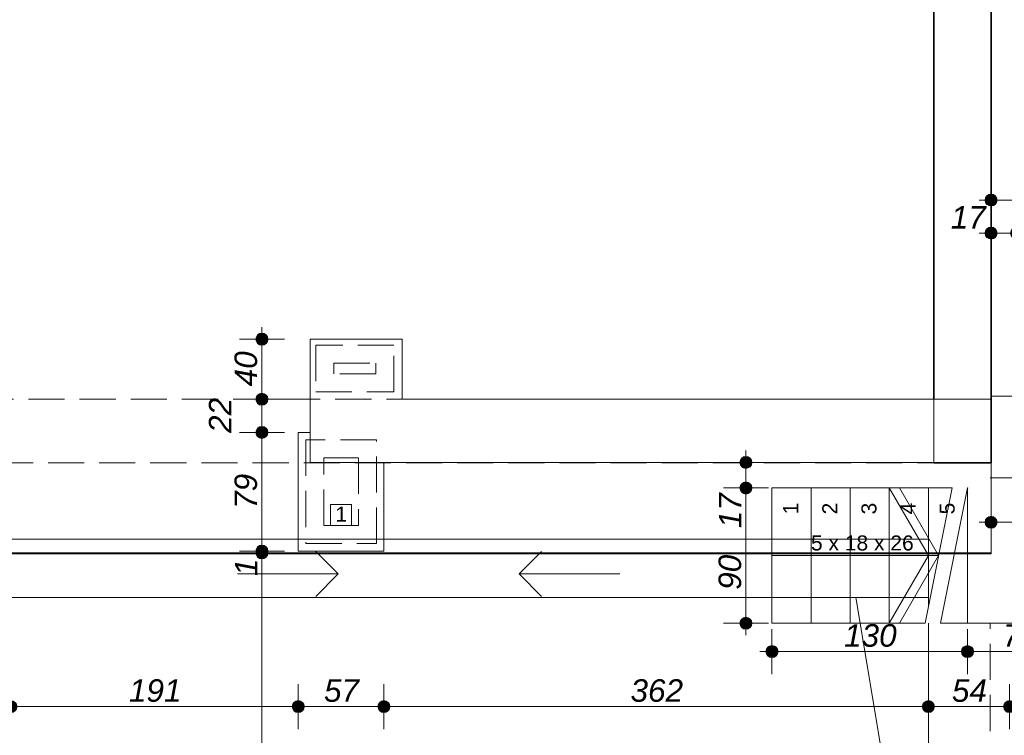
# Model space of a CAD drawing. Header units: millimetres. Extents: x -13944 to 76372, y -78836 to -36151.
# Tile 13 of 29: x 21836 to 28383, y -64398 to -59638. Entities that reach past the tile are written whole.
import ezdxf

# ---------------------------------------------------------------- set-up
doc = ezdxf.new("R2010")
doc.units = ezdxf.units.MM
doc.header["$MEASUREMENT"] = 0
doc.linetypes.add('Krawędzie ukryte', pattern=[340, 240, -100])
doc.linetypes.add('Wipeout_Contour', pattern=[1000, 0, -1000])
for name, color, linetype, lineweight in [('2D - Ogólne_Nr_pióra__1', 7, 'Continuous', 0), ('_podkład_Nr_pióra__1', 7, 'Continuous', 0), ('Instalacje - Went_Klim_Nr_pióra__42', 150, 'Continuous', 13), ('Konstrukcja - Dachy_Nr_pióra__2', 7, 'Continuous', 15), ('Konstrukcja - Schody_Nr_pióra__2', 7, 'Continuous', 15), ('Konstrukcja - Stropy_Nr_pióra__1', 7, 'Continuous', 0), ('Konstrukcja - Ściany zew_Nr_pióra__1', 7, 'Continuous', 0), ('Konstrukcja - Ściany zew_Nr_pióra__6', 7, 'Continuous', 35), ('Wymiarowanie - Ogólne_Nr_pióra__82', 114, 'Continuous', 13)]:
    doc.layers.add(name, color=color, linetype=linetype, lineweight=lineweight)
doc.layers.add('Konstrukcja - Ściany zew', color=7, linetype='Continuous')
doc.layers.add('Wymiarowanie - Ogólne', color=7, linetype='Continuous')
doc.styles.add('GENERATED_STYLE_1', font='txt')
doc.styles.add('GENERATED_STYLE_2', font='txt')
doc.dimstyles.new('GENERATED_STYLE__1', dxfattribs={"dimtxt": 150, "dimasz": 152, "dimexe": 0.18, "dimexo": 0, "dimgap": 0.09, "dimtad": 1, "dimlfac": 0.1, "dimzin": 0, "dimdsep": 46, "dimtxsty": 'GENERATED_STYLE_2', "dimblk": 'ARROWHEAD_11', "dimblk1": 'ARROWHEAD_11', "dimblk2": 'ARROWHEAD_11', "dimcen": 0.09, "dimclrd": 114, "dimclre": 114, "dimclrt": 114, "dimazin": 0, "dimtfac": 1, "dimtdec": 4, "dimtmove": 0, "dimatfit": 3, "dimfxl": 1, "dimtolj": 1, "dimtzin": 0, "dimarcsym": 0})
doc.dimstyles.new('GENERATED_STYLE__2', dxfattribs={"dimtxt": 150, "dimasz": 152, "dimexe": 0.18, "dimexo": 0, "dimgap": 0.09, "dimtad": 1, "dimtih": 1, "dimtoh": 1, "dimlfac": 0.1, "dimzin": 0, "dimdsep": 46, "dimtxsty": 'GENERATED_STYLE_2', "dimblk": 'ARROWHEAD_11', "dimblk1": 'ARROWHEAD_11', "dimblk2": 'ARROWHEAD_11', "dimcen": 0.09, "dimclrd": 114, "dimclre": 114, "dimclrt": 114, "dimazin": 0, "dimtfac": 1, "dimtdec": 4, "dimtmove": 0, "dimatfit": 3, "dimfxl": 1, "dimtolj": 1, "dimtzin": 0, "dimarcsym": 0})

# ---------------------------------------------------------------- blocks, each defined once
blk = doc.blocks.new('*D98')
at = {"layer": 'Wymiarowanie - Ogólne_Nr_pióra__82', "linetype": 'Continuous'}
for points in [[(23486.5, -63173), (23483.5, -63157.7), (23474.8, -63144.7), (23461.8, -63136), (23446.5, -63133), (23431.2, -63136), (23418.2, -63144.7), (23409.5, -63157.7), (23406.5, -63173), (23409.5, -63188.3), (23418.2, -63201.3), (23431.2, -63209.9), (23446.5, -63213), (23461.8, -63209.9), (23474.8, -63201.3), (23483.5, -63188.3)], [(23486.5, -63185.2), (23483.5, -63169.8), (23474.8, -63156.9), (23461.8, -63148.2), (23446.5, -63145.2), (23431.2, -63148.2), (23418.2, -63156.9), (23409.5, -63169.8), (23406.5, -63185.2), (23409.5, -63200.5), (23418.2, -63213.4), (23431.2, -63222.1), (23446.5, -63225.2), (23461.8, -63222.1), (23474.8, -63213.4), (23483.5, -63200.5)], [(23486.5, -66350), (23483.5, -66334.7), (23474.8, -66321.7), (23461.8, -66313.1), (23446.5, -66310), (23431.2, -66313.1), (23418.2, -66321.7), (23409.5, -66334.7), (23406.5, -66350), (23409.5, -66365.3), (23418.2, -66378.3), (23431.2, -66387), (23446.5, -66390), (23461.8, -66387), (23474.8, -66378.3), (23483.5, -66365.3)]]:
    blk.add_hatch(color=256, dxfattribs=at).paths.add_polyline_path(points)
for p, q in [((23406.5, -63185.2), (23296.5, -63185.2)), ((23446.5, -66310), (23446.5, -63225.2)), ((23596.5, -63185.2), (23486.5, -63185.2)), ((23406.5, -66350), (23296.5, -66350)), ((23596.5, -66350), (23486.5, -66350))]:
    blk.add_line(p, q, dxfattribs=at)
for centre in [(23446.5, -63185.2), (23446.5, -66350)]:
    blk.add_circle(centre, 40, dxfattribs=at)
at = {"layer": 'Wymiarowanie - Ogólne_Nr_pióra__82', "char_height": 150, "attachment_point": 7, "rotation": 90, "style": 'GENERATED_STYLE_2'}
for s, insert in [('\\A1;{\\fArial|b0|i1|c238|p38;1}', (23416.5, -63339)), ('\\A1;{\\fArial|b0|i1|c238|p38;316,5}', (23416.5, -65081))]:
    blk.add_mtext(s, dxfattribs=dict(at, insert=insert))
blk = doc.blocks.new('ARROWHEAD_11')
at = {"color": 0, "linetype": 'Continuous', "lineweight": 0}
blk.add_line((0, 0), (-1, 0), dxfattribs=at)
at = {"color": 0, "linetype": 'Continuous', "lineweight": 0, "const_width": 0.25, "flags": 128}
blk.add_lwpolyline([(-0.125, 0, 1), (0.125, 0, 1)], format="xyb", close=True, dxfattribs=at)
blk = doc.blocks.new('*D99')
at = {"layer": 'Wymiarowanie - Ogólne_Nr_pióra__82', "linetype": 'Continuous'}
for points in [[(23486.5, -63173), (23483.5, -63157.7), (23474.8, -63144.7), (23461.8, -63136), (23446.5, -63133), (23431.2, -63136), (23418.2, -63144.7), (23409.5, -63157.7), (23406.5, -63173), (23409.5, -63188.3), (23418.2, -63201.3), (23431.2, -63209.9), (23446.5, -63213), (23461.8, -63209.9), (23474.8, -63201.3), (23483.5, -63188.3)], [(23486.5, -63185.2), (23483.5, -63169.8), (23474.8, -63156.9), (23461.8, -63148.2), (23446.5, -63145.2), (23431.2, -63148.2), (23418.2, -63156.9), (23409.5, -63169.8), (23406.5, -63185.2), (23409.5, -63200.5), (23418.2, -63213.4), (23431.2, -63222.1), (23446.5, -63225.2), (23461.8, -63222.1), (23474.8, -63213.4), (23483.5, -63200.5)]]:
    blk.add_hatch(color=256, dxfattribs=at).paths.add_polyline_path(points)
for p, q in [((23406.5, -63173), (23296.5, -63173)), ((23596.5, -63173), (23486.5, -63173)), ((23406.5, -63185.2), (23296.5, -63185.2)), ((23446.5, -63185.2), (23446.5, -63185.1)), ((23596.5, -63185.2), (23486.5, -63185.2))]:
    blk.add_line(p, q, dxfattribs=at)
for centre in [(23446.5, -63173), (23446.5, -63185.2)]:
    blk.add_circle(centre, 40, dxfattribs=at)
blk = doc.blocks.new('*D100')
at = {"layer": 'Wymiarowanie - Ogólne_Nr_pióra__82', "linetype": 'Continuous'}
for points in [[(23486.5, -62382.9), (23483.5, -62367.6), (23474.8, -62354.7), (23461.8, -62346), (23446.5, -62342.9), (23431.2, -62346), (23418.2, -62354.7), (23409.5, -62367.6), (23406.5, -62382.9), (23409.5, -62398.2), (23418.2, -62411.2), (23431.2, -62419.9), (23446.5, -62422.9), (23461.8, -62419.9), (23474.8, -62411.2), (23483.5, -62398.2)], [(23486.5, -63173), (23483.5, -63157.7), (23474.8, -63144.7), (23461.8, -63136), (23446.5, -63133), (23431.2, -63136), (23418.2, -63144.7), (23409.5, -63157.7), (23406.5, -63173), (23409.5, -63188.3), (23418.2, -63201.3), (23431.2, -63209.9), (23446.5, -63213), (23461.8, -63209.9), (23474.8, -63201.3), (23483.5, -63188.3)], [(23486.5, -63185.2), (23483.5, -63169.8), (23474.8, -63156.9), (23461.8, -63148.2), (23446.5, -63145.2), (23431.2, -63148.2), (23418.2, -63156.9), (23409.5, -63169.8), (23406.5, -63185.2), (23409.5, -63200.5), (23418.2, -63213.4), (23431.2, -63222.1), (23446.5, -63225.2), (23461.8, -63222.1), (23474.8, -63213.4), (23483.5, -63200.5)]]:
    blk.add_hatch(color=256, dxfattribs=at).paths.add_polyline_path(points)
for p, q in [((23406.5, -62382.9), (23296.5, -62382.9)), ((23596.5, -62382.9), (23486.5, -62382.9)), ((23446.5, -63133), (23446.5, -62422.9)), ((23406.5, -63173), (23296.5, -63173)), ((23596.5, -63173), (23486.5, -63173))]:
    blk.add_line(p, q, dxfattribs=at)
for centre in [(23446.5, -62382.9), (23446.5, -63173)]:
    blk.add_circle(centre, 40, dxfattribs=at)
at = {"layer": 'Wymiarowanie - Ogólne_Nr_pióra__82', "char_height": 150, "attachment_point": 7, "rotation": 90, "style": 'GENERATED_STYLE_2'}
for s, insert in [('\\A1;{\\fArial|b0|i1|c238|p38;22}', (23244, -62386.8)), ('\\A1;{\\fArial|b0|i1|c238|p38;79}', (23416.5, -62891.8))]:
    blk.add_mtext(s, dxfattribs=dict(at, insert=insert))
blk = doc.blocks.new('*D101')
at = {"layer": 'Wymiarowanie - Ogólne_Nr_pióra__82', "linetype": 'Continuous'}
for points in [[(23486.5, -62162.9), (23483.5, -62147.6), (23474.8, -62134.7), (23461.8, -62126), (23446.5, -62122.9), (23431.2, -62126), (23418.2, -62134.7), (23409.5, -62147.6), (23406.5, -62162.9), (23409.5, -62178.2), (23418.2, -62191.2), (23431.2, -62199.9), (23446.5, -62202.9), (23461.8, -62199.9), (23474.8, -62191.2), (23483.5, -62178.2)], [(23486.5, -62382.9), (23483.5, -62367.6), (23474.8, -62354.7), (23461.8, -62346), (23446.5, -62342.9), (23431.2, -62346), (23418.2, -62354.7), (23409.5, -62367.6), (23406.5, -62382.9), (23409.5, -62398.2), (23418.2, -62411.2), (23431.2, -62419.9), (23446.5, -62422.9), (23461.8, -62419.9), (23474.8, -62411.2), (23483.5, -62398.2)]]:
    blk.add_hatch(color=256, dxfattribs=at).paths.add_polyline_path(points)
for p, q in [((23406.5, -62162.9), (23296.5, -62162.9)), ((23596.5, -62162.9), (23486.5, -62162.9)), ((23446.5, -62342.9), (23446.5, -62202.9)), ((23406.5, -62382.9), (23296.5, -62382.9)), ((23596.5, -62382.9), (23486.5, -62382.9))]:
    blk.add_line(p, q, dxfattribs=at)
for centre in [(23446.5, -62162.9), (23446.5, -62382.9)]:
    blk.add_circle(centre, 40, dxfattribs=at)
blk = doc.blocks.new('*D102')
at = {"layer": 'Wymiarowanie - Ogólne_Nr_pióra__82', "linetype": 'Continuous'}
for points in [[(23486.5, -61763), (23483.5, -61747.7), (23474.8, -61734.7), (23461.8, -61726), (23446.5, -61723), (23431.2, -61726), (23418.2, -61734.7), (23409.5, -61747.7), (23406.5, -61763), (23409.5, -61778.3), (23418.2, -61791.3), (23431.2, -61799.9), (23446.5, -61803), (23461.8, -61799.9), (23474.8, -61791.3), (23483.5, -61778.3)], [(23486.5, -62162.9), (23483.5, -62147.6), (23474.8, -62134.7), (23461.8, -62126), (23446.5, -62122.9), (23431.2, -62126), (23418.2, -62134.7), (23409.5, -62147.6), (23406.5, -62162.9), (23409.5, -62178.2), (23418.2, -62191.2), (23431.2, -62199.9), (23446.5, -62202.9), (23461.8, -62199.9), (23474.8, -62191.2), (23483.5, -62178.2)]]:
    blk.add_hatch(color=256, dxfattribs=at).paths.add_polyline_path(points)
for p, q in [((23446.5, -61723), (23446.5, -61683)), ((23406.5, -61763), (23296.5, -61763)), ((23596.5, -61763), (23486.5, -61763)), ((23446.5, -62122.9), (23446.5, -61803)), ((23406.5, -62162.9), (23296.5, -62162.9)), ((23596.5, -62162.9), (23486.5, -62162.9))]:
    blk.add_line(p, q, dxfattribs=at)
for centre in [(23446.5, -61763), (23446.5, -62162.9)]:
    blk.add_circle(centre, 40, dxfattribs=at)
at = {"layer": 'Wymiarowanie - Ogólne_Nr_pióra__82', "insert": (23416.5, -62076.8), "char_height": 150, "attachment_point": 7, "rotation": 90, "style": 'GENERATED_STYLE_2'}
blk.add_mtext('\\A1;{\\fArial|b0|i1|c238|p38;40}', dxfattribs=at)
blk = doc.blocks.new('*D113')
at = {"layer": 'Wymiarowanie - Ogólne_Nr_pióra__82', "linetype": 'Continuous'}
for points in [[(21818, -64207.6), (21815, -64192.3), (21806.3, -64179.3), (21793.3, -64170.6), (21778, -64167.6), (21762.7, -64170.6), (21749.7, -64179.3), (21741.1, -64192.3), (21738, -64207.6), (21741.1, -64222.9), (21749.7, -64235.9), (21762.7, -64244.5), (21778, -64247.6), (21793.3, -64244.5), (21806.3, -64235.9), (21815, -64222.9)], [(23728, -64207.6), (23725, -64192.3), (23716.3, -64179.3), (23703.3, -64170.6), (23688, -64167.6), (23672.7, -64170.6), (23659.7, -64179.3), (23651.1, -64192.3), (23648, -64207.6), (23651.1, -64222.9), (23659.7, -64235.9), (23672.7, -64244.5), (23688, -64247.6), (23703.3, -64244.5), (23716.3, -64235.9), (23725, -64222.9)]]:
    blk.add_hatch(color=256, dxfattribs=at).paths.add_polyline_path(points)
for p, q in [((21778, -64167.6), (21778, -64057.6)), ((23688, -64167.6), (23688, -64057.6)), ((21818, -64207.6), (23648, -64207.6)), ((21778, -64357.6), (21778, -64247.6)), ((23688, -64357.6), (23688, -64247.6))]:
    blk.add_line(p, q, dxfattribs=at)
for centre in [(21778, -64207.6), (23688, -64207.6)]:
    blk.add_circle(centre, 40, dxfattribs=at)
at = {"layer": 'Wymiarowanie - Ogólne_Nr_pióra__82', "insert": (22562.3, -64177.6), "char_height": 150, "attachment_point": 7, "style": 'GENERATED_STYLE_2'}
blk.add_mtext('\\A1;{\\fArial|b0|i1|c238|p38;191}', dxfattribs=at)
blk = doc.blocks.new('*D114')
at = {"layer": 'Wymiarowanie - Ogólne_Nr_pióra__82', "linetype": 'Continuous'}
for points in [[(23728, -64207.6), (23725, -64192.3), (23716.3, -64179.3), (23703.3, -64170.6), (23688, -64167.6), (23672.7, -64170.6), (23659.7, -64179.3), (23651.1, -64192.3), (23648, -64207.6), (23651.1, -64222.9), (23659.7, -64235.9), (23672.7, -64244.5), (23688, -64247.6), (23703.3, -64244.5), (23716.3, -64235.9), (23725, -64222.9)], [(24298, -64207.6), (24295, -64192.3), (24286.3, -64179.3), (24273.3, -64170.6), (24258, -64167.6), (24242.7, -64170.6), (24229.7, -64179.3), (24221.1, -64192.3), (24218, -64207.6), (24221.1, -64222.9), (24229.7, -64235.9), (24242.7, -64244.5), (24258, -64247.6), (24273.3, -64244.5), (24286.3, -64235.9), (24295, -64222.9)]]:
    blk.add_hatch(color=256, dxfattribs=at).paths.add_polyline_path(points)
for p, q in [((23688, -64167.6), (23688, -64057.6)), ((24258, -64167.6), (24258, -64057.6)), ((23728, -64207.6), (24218, -64207.6)), ((23688, -64357.6), (23688, -64247.6)), ((24258, -64357.6), (24258, -64247.6))]:
    blk.add_line(p, q, dxfattribs=at)
for centre in [(23688, -64207.6), (24258, -64207.6)]:
    blk.add_circle(centre, 40, dxfattribs=at)
at = {"layer": 'Wymiarowanie - Ogólne_Nr_pióra__82', "insert": (23859.2, -64177.6), "char_height": 150, "attachment_point": 7, "style": 'GENERATED_STYLE_2'}
blk.add_mtext('\\A1;{\\fArial|b0|i1|c238|p38;57}', dxfattribs=at)
blk = doc.blocks.new('*D115')
at = {"layer": 'Wymiarowanie - Ogólne_Nr_pióra__82', "linetype": 'Continuous'}
for points in [[(24298, -64207.6), (24295, -64192.3), (24286.3, -64179.3), (24273.3, -64170.6), (24258, -64167.6), (24242.7, -64170.6), (24229.7, -64179.3), (24221.1, -64192.3), (24218, -64207.6), (24221.1, -64222.9), (24229.7, -64235.9), (24242.7, -64244.5), (24258, -64247.6), (24273.3, -64244.5), (24286.3, -64235.9), (24295, -64222.9)], [(27918, -64207.6), (27915, -64192.3), (27906.3, -64179.3), (27893.3, -64170.6), (27878, -64167.6), (27862.7, -64170.6), (27849.8, -64179.3), (27841.1, -64192.3), (27838, -64207.6), (27841.1, -64222.9), (27849.8, -64235.9), (27862.7, -64244.5), (27878, -64247.6), (27893.3, -64244.5), (27906.3, -64235.9), (27915, -64222.9)]]:
    blk.add_hatch(color=256, dxfattribs=at).paths.add_polyline_path(points)
for p, q in [((24258, -64167.6), (24258, -64057.6)), ((27878, -64167.6), (27878, -64057.6)), ((24298, -64207.6), (27838, -64207.6)), ((24258, -64357.6), (24258, -64247.6)), ((27878, -64357.6), (27878, -64247.6))]:
    blk.add_line(p, q, dxfattribs=at)
for centre in [(24258, -64207.6), (27878, -64207.6)]:
    blk.add_circle(centre, 40, dxfattribs=at)
at = {"layer": 'Wymiarowanie - Ogólne_Nr_pióra__82', "insert": (25897.3, -64177.6), "char_height": 150, "attachment_point": 7, "style": 'GENERATED_STYLE_2'}
blk.add_mtext('\\A1;{\\fArial|b0|i1|c238|p38;362}', dxfattribs=at)
blk = doc.blocks.new('*D116')
at = {"layer": 'Wymiarowanie - Ogólne_Nr_pióra__82', "linetype": 'Continuous'}
for points in [[(27918, -64207.6), (27915, -64192.3), (27906.3, -64179.3), (27893.3, -64170.6), (27878, -64167.6), (27862.7, -64170.6), (27849.8, -64179.3), (27841.1, -64192.3), (27838, -64207.6), (27841.1, -64222.9), (27849.8, -64235.9), (27862.7, -64244.5), (27878, -64247.6), (27893.3, -64244.5), (27906.3, -64235.9), (27915, -64222.9)], [(28458, -64207.6), (28455, -64192.3), (28446.3, -64179.3), (28433.3, -64170.6), (28418, -64167.6), (28402.7, -64170.6), (28389.7, -64179.3), (28381.1, -64192.3), (28378, -64207.6), (28381.1, -64222.9), (28389.7, -64235.9), (28402.7, -64244.5), (28418, -64247.6), (28433.3, -64244.5), (28446.3, -64235.9), (28455, -64222.9)]]:
    blk.add_hatch(color=256, dxfattribs=at).paths.add_polyline_path(points)
for p, q in [((27878, -64167.6), (27878, -64057.6)), ((28418, -64167.6), (28418, -64057.6)), ((27918, -64207.6), (28378, -64207.6)), ((28458, -64207.6), (28498, -64207.6)), ((27878, -64357.6), (27878, -64247.6)), ((28418, -64357.6), (28418, -64247.6))]:
    blk.add_line(p, q, dxfattribs=at)
for centre in [(27878, -64207.6), (28418, -64207.6)]:
    blk.add_circle(centre, 40, dxfattribs=at)
at = {"layer": 'Wymiarowanie - Ogólne_Nr_pióra__82', "insert": (28034.2, -64177.6), "char_height": 150, "attachment_point": 7, "style": 'GENERATED_STYLE_2'}
blk.add_mtext('\\A1;{\\fArial|b0|i1|c238|p38;54}', dxfattribs=at)
blk = doc.blocks.new('*D168')
at = {"layer": 'Wymiarowanie - Ogólne_Nr_pióra__82', "linetype": 'Continuous'}
for points in [[(28334.6, -60837.9), (28331.6, -60822.6), (28322.9, -60809.6), (28309.9, -60800.9), (28294.6, -60797.9), (28279.3, -60800.9), (28266.3, -60809.6), (28257.6, -60822.6), (28254.6, -60837.9), (28257.6, -60853.2), (28266.3, -60866.2), (28279.3, -60874.8), (28294.6, -60877.9), (28309.9, -60874.8), (28322.9, -60866.2), (28331.6, -60853.2)], [(34404.7, -60837.9), (34401.7, -60822.6), (34393, -60809.6), (34380, -60800.9), (34364.7, -60797.9), (34349.4, -60800.9), (34336.4, -60809.6), (34327.7, -60822.6), (34324.7, -60837.9), (34327.7, -60853.2), (34336.4, -60866.2), (34349.4, -60874.8), (34364.7, -60877.9), (34380, -60874.8), (34393, -60866.2), (34401.7, -60853.2)]]:
    blk.add_hatch(color=256, dxfattribs=at).paths.add_polyline_path(points)
for p, q in [((28294.6, -60797.9), (28294.6, -60687.9)), ((34364.7, -60797.9), (34364.7, -60687.9)), ((28214.6, -60837.9), (28254.6, -60837.9)), ((28294.6, -60987.9), (28294.6, -60877.9)), ((28334.6, -60837.9), (34324.7, -60837.9)), ((34364.7, -60987.9), (34364.7, -60877.9))]:
    blk.add_line(p, q, dxfattribs=at)
for centre in [(28294.6, -60837.9), (34364.7, -60837.9)]:
    blk.add_circle(centre, 40, dxfattribs=at)
at = {"layer": 'Wymiarowanie - Ogólne_Nr_pióra__82', "insert": (31158.9, -60807.9), "char_height": 150, "attachment_point": 7, "style": 'GENERATED_STYLE_2'}
blk.add_mtext('\\A1;{\\fArial|b0|i1|c238|p38;607}', dxfattribs=at)
blk = doc.blocks.new('*D268')
at = {"layer": 'Wymiarowanie - Ogólne_Nr_pióra__82', "linetype": 'Continuous'}
for points in [[(28334.6, -62981), (28331.5, -62965.7), (28322.9, -62952.8), (28309.9, -62944.1), (28294.6, -62941), (28279.3, -62944.1), (28266.3, -62952.8), (28257.6, -62965.7), (28254.6, -62981), (28257.6, -62996.3), (28266.3, -63009.3), (28279.3, -63018), (28294.6, -63021), (28309.9, -63018), (28322.9, -63009.3), (28331.5, -62996.3)], [(29674.6, -62981), (29671.5, -62965.7), (29662.9, -62952.8), (29649.9, -62944.1), (29634.6, -62941), (29619.3, -62944.1), (29606.3, -62952.8), (29597.6, -62965.7), (29594.6, -62981), (29597.6, -62996.4), (29606.3, -63009.3), (29619.3, -63018), (29634.6, -63021), (29649.9, -63018), (29662.9, -63009.3), (29671.5, -62996.4)]]:
    blk.add_hatch(color=256, dxfattribs=at).paths.add_polyline_path(points)
for p, q in [((28294.6, -62941), (28294.6, -62831)), ((29634.6, -62941), (29634.6, -62831)), ((28214.6, -62981), (28254.6, -62981)), ((28294.6, -63131), (28294.6, -63021)), ((28334.6, -62981), (29594.6, -62981)), ((29634.6, -63131), (29634.6, -63021))]:
    blk.add_line(p, q, dxfattribs=at)
for centre in [(28294.6, -62981), (29634.6, -62981)]:
    blk.add_circle(centre, 40, dxfattribs=at)
at = {"layer": 'Wymiarowanie - Ogólne_Nr_pióra__82', "insert": (28793.9, -62951), "char_height": 150, "attachment_point": 7, "rotation": 359.99951, "style": 'GENERATED_STYLE_2'}
blk.add_mtext('\\A1;{\\fArial|b0|i1|c238|p38;134}', dxfattribs=at)
blk = doc.blocks.new('*D280')
at = {"layer": 'Wymiarowanie - Ogólne_Nr_pióra__82', "linetype": 'Continuous'}
for points in [[(28334.6, -61057.6), (28331.6, -61042.3), (28322.9, -61029.3), (28309.9, -61020.6), (28294.6, -61017.6), (28279.3, -61020.6), (28266.3, -61029.3), (28257.6, -61042.3), (28254.6, -61057.6), (28257.6, -61072.9), (28266.3, -61085.8), (28279.3, -61094.5), (28294.6, -61097.6), (28309.9, -61094.5), (28322.9, -61085.8), (28331.6, -61072.9)], [(28504.6, -61057.6), (28501.5, -61042.3), (28492.9, -61029.3), (28479.9, -61020.6), (28464.6, -61017.6), (28449.3, -61020.6), (28436.3, -61029.3), (28427.6, -61042.3), (28424.6, -61057.6), (28427.6, -61072.9), (28436.3, -61085.8), (28449.3, -61094.5), (28464.6, -61097.6), (28479.9, -61094.5), (28492.9, -61085.8), (28501.5, -61072.9)]]:
    blk.add_hatch(color=256, dxfattribs=at).paths.add_polyline_path(points)
for p, q in [((28294.6, -61017.6), (28294.6, -60907.6)), ((28464.6, -61017.6), (28464.6, -60907.6)), ((28214.6, -61057.6), (28254.6, -61057.6)), ((28334.6, -61057.6), (28424.6, -61057.6)), ((28294.6, -61207.6), (28294.6, -61097.6)), ((28464.6, -61207.6), (28464.6, -61097.6))]:
    blk.add_line(p, q, dxfattribs=at)
for centre in [(28294.6, -61057.6), (28464.6, -61057.6)]:
    blk.add_circle(centre, 40, dxfattribs=at)
at = {"layer": 'Wymiarowanie - Ogólne_Nr_pióra__82', "insert": (28026.9, -61027.6), "char_height": 150, "attachment_point": 7, "style": 'GENERATED_STYLE_2'}
blk.add_mtext('\\A1;{\\fArial|b0|i1|c238|p38;17}', dxfattribs=at)
blk = doc.blocks.new('*D284')
at = {"layer": 'Wymiarowanie - Ogólne_Nr_pióra__82', "linetype": 'Continuous'}
for points in [[(26704.8, -62753), (26701.7, -62737.7), (26693.1, -62724.7), (26680.1, -62716), (26664.8, -62713), (26649.5, -62716), (26636.5, -62724.7), (26627.8, -62737.7), (26624.8, -62753), (26627.8, -62768.3), (26636.5, -62781.3), (26649.5, -62789.9), (26664.8, -62793), (26680.1, -62789.9), (26693.1, -62781.3), (26701.7, -62768.3)], [(26704.8, -63653), (26701.7, -63637.7), (26693.1, -63624.7), (26680.1, -63616), (26664.8, -63613), (26649.5, -63616), (26636.5, -63624.7), (26627.8, -63637.7), (26624.8, -63653), (26627.8, -63668.3), (26636.5, -63681.3), (26649.5, -63689.9), (26664.8, -63693), (26680.1, -63689.9), (26693.1, -63681.3), (26701.7, -63668.3)]]:
    blk.add_hatch(color=256, dxfattribs=at).paths.add_polyline_path(points)
for p, q in [((26624.8, -62753), (26514.8, -62753)), ((26814.8, -62753), (26704.8, -62753)), ((26664.8, -63613), (26664.8, -62793)), ((26624.8, -63653), (26514.8, -63653)), ((26664.8, -63733), (26664.8, -63693)), ((26814.8, -63653), (26704.8, -63653))]:
    blk.add_line(p, q, dxfattribs=at)
for centre in [(26664.8, -62753), (26664.8, -63653)]:
    blk.add_circle(centre, 40, dxfattribs=at)
at = {"layer": 'Wymiarowanie - Ogólne_Nr_pióra__82', "char_height": 150, "attachment_point": 7, "rotation": 90, "style": 'GENERATED_STYLE_2'}
for s, insert in [('\\A1;{\\fArial|b0|i1|c238|p38;17}', (26634.8, -63020.6)), ('\\A1;{\\fArial|b0|i1|c238|p38;90}', (26634.8, -63430.6))]:
    blk.add_mtext(s, dxfattribs=dict(at, insert=insert))
blk = doc.blocks.new('*D285')
at = {"layer": 'Wymiarowanie - Ogólne_Nr_pióra__82', "linetype": 'Continuous'}
for points in [[(26704.8, -62583), (26701.7, -62567.7), (26693.1, -62554.7), (26680.1, -62546), (26664.8, -62543), (26649.5, -62546), (26636.5, -62554.7), (26627.8, -62567.7), (26624.8, -62583), (26627.8, -62598.3), (26636.5, -62611.3), (26649.5, -62619.9), (26664.8, -62623), (26680.1, -62619.9), (26693.1, -62611.3), (26701.7, -62598.3)], [(26704.8, -62753), (26701.7, -62737.7), (26693.1, -62724.7), (26680.1, -62716), (26664.8, -62713), (26649.5, -62716), (26636.5, -62724.7), (26627.8, -62737.7), (26624.8, -62753), (26627.8, -62768.3), (26636.5, -62781.3), (26649.5, -62789.9), (26664.8, -62793), (26680.1, -62789.9), (26693.1, -62781.3), (26701.7, -62768.3)]]:
    blk.add_hatch(color=256, dxfattribs=at).paths.add_polyline_path(points)
for p, q in [((26664.8, -62543), (26664.8, -62503)), ((26624.8, -62583), (26514.8, -62583)), ((26814.8, -62583), (26704.8, -62583)), ((26664.8, -62713), (26664.8, -62623)), ((26624.8, -62753), (26514.8, -62753)), ((26814.8, -62753), (26704.8, -62753))]:
    blk.add_line(p, q, dxfattribs=at)
for centre in [(26664.8, -62583), (26664.8, -62753)]:
    blk.add_circle(centre, 40, dxfattribs=at)
blk = doc.blocks.new('*D286')
at = {"layer": 'Wymiarowanie - Ogólne_Nr_pióra__82', "linetype": 'Continuous'}
for points in [[(26878.1, -63841.1), (26875, -63825.8), (26866.3, -63812.8), (26853.4, -63804.2), (26838.1, -63801.1), (26822.7, -63804.2), (26809.8, -63812.8), (26801.1, -63825.8), (26798.1, -63841.1), (26801.1, -63856.4), (26809.8, -63869.4), (26822.7, -63878.1), (26838.1, -63881.1), (26853.4, -63878.1), (26866.3, -63869.4), (26875, -63856.4)], [(28178.1, -63841.1), (28175, -63825.8), (28166.3, -63812.8), (28153.4, -63804.2), (28138.1, -63801.1), (28122.7, -63804.2), (28109.8, -63812.8), (28101.1, -63825.8), (28098.1, -63841.1), (28101.1, -63856.4), (28109.8, -63869.4), (28122.7, -63878.1), (28138.1, -63881.1), (28153.4, -63878.1), (28166.3, -63869.4), (28175, -63856.4)]]:
    blk.add_hatch(color=256, dxfattribs=at).paths.add_polyline_path(points)
for p, q in [((26838.1, -63801.1), (26838.1, -63691.1)), ((28138.1, -63801.1), (28138.1, -63691.1)), ((26758.1, -63841.1), (26798.1, -63841.1)), ((26838.1, -63991.1), (26838.1, -63881.1)), ((26878.1, -63841.1), (28098.1, -63841.1)), ((28138.1, -63991.1), (28138.1, -63881.1))]:
    blk.add_line(p, q, dxfattribs=at)
for centre in [(26838.1, -63841.1), (28138.1, -63841.1)]:
    blk.add_circle(centre, 40, dxfattribs=at)
at = {"layer": 'Wymiarowanie - Ogólne_Nr_pióra__82', "insert": (27317.3, -63811.1), "char_height": 150, "attachment_point": 7, "style": 'GENERATED_STYLE_2'}
blk.add_mtext('\\A1;{\\fArial|b0|i1|c238|p38;130}', dxfattribs=at)
blk = doc.blocks.new('*D287')
at = {"layer": 'Wymiarowanie - Ogólne_Nr_pióra__82', "linetype": 'Continuous'}
for points in [[(28178.1, -63841.1), (28175, -63825.8), (28166.3, -63812.8), (28153.4, -63804.2), (28138.1, -63801.1), (28122.7, -63804.2), (28109.8, -63812.8), (28101.1, -63825.8), (28098.1, -63841.1), (28101.1, -63856.4), (28109.8, -63869.4), (28122.7, -63878.1), (28138.1, -63881.1), (28153.4, -63878.1), (28166.3, -63869.4), (28175, -63856.4)], [(28878, -63841.1), (28875, -63825.8), (28866.3, -63812.8), (28853.4, -63804.2), (28838, -63801.1), (28822.7, -63804.2), (28809.8, -63812.8), (28801.1, -63825.8), (28798, -63841.1), (28801.1, -63856.4), (28809.8, -63869.4), (28822.7, -63878.1), (28838, -63881.1), (28853.4, -63878.1), (28866.3, -63869.4), (28875, -63856.4)]]:
    blk.add_hatch(color=256, dxfattribs=at).paths.add_polyline_path(points)
for p, q in [((28138.1, -63801.1), (28138.1, -63691.1)), ((28838, -63801.1), (28838, -63691.1)), ((28138.1, -63991.1), (28138.1, -63881.1)), ((28178.1, -63841.1), (28798, -63841.1)), ((28838, -63991.1), (28838, -63881.1)), ((28878, -63841.1), (28918, -63841.1))]:
    blk.add_line(p, q, dxfattribs=at)
for centre in [(28138.1, -63841.1), (28838, -63841.1)]:
    blk.add_circle(centre, 40, dxfattribs=at)
at = {"layer": 'Wymiarowanie - Ogólne_Nr_pióra__82', "insert": (28374.2, -63811.1), "char_height": 150, "attachment_point": 7, "style": 'GENERATED_STYLE_2'}
blk.add_mtext('\\A1;{\\fArial|b0|i1|c238|p38;70}', dxfattribs=at)

msp = doc.modelspace()

# ---------------------------------------------------------------- linework, layer by layer
at = {"layer": '2D - Ogólne_Nr_pióra__1', "linetype": 'Continuous'}
for p, q in [((23954.408, -63324.975), (23804.408, -63174.975)), ((25156.621, -63324.975), (25306.621, -63174.975)), ((23283.806, -63324.975), (23954.408, -63324.975)), ((23954.408, -63324.975), (23804.408, -63474.975)), ((25827.222, -63324.975), (25156.621, -63324.975)), ((25156.621, -63324.975), (25306.621, -63474.975))]:
    msp.add_line(p, q, dxfattribs=at)
at = {"layer": '_podkład_Nr_pióra__1', "linetype": 'Continuous'}
for p, q in [((28288.051, -62685.277), (51534.742, -62685.477)), ((27878.041, -63092.978), (2664.596, -63092.978)), ((2664.596, -63481.395), (27878.038, -63481.568)), ((27878.019, -66350.011), (27395.363, -63481.395)), ((27878.019, -66350.011), (27878.05, -63652.981)), ((28838.046, -63652.978), (28138.05, -63652.981))]:
    msp.add_line(p, q, dxfattribs=at)
at = {"layer": '_podkład_Nr_pióra__1', "linetype": 'Krawędzie ukryte'}
msp.add_line((28288.931, -66750.011), (28288.931, -63652.742), dxfattribs=at)
at = {"layer": 'Instalacje - Went_Klim_Nr_pióra__42', "linetype": 'Continuous'}
for p, q in [((23903.016, -62862.978), (23903.016, -63002.978)), ((24043.016, -62862.978), (23903.016, -62862.978)), ((24043.016, -63002.978), (24043.016, -62862.978)), ((23903.016, -63002.978), (24043.016, -63002.978))]:
    msp.add_line(p, q, dxfattribs=at)
at = {"layer": 'Konstrukcja - Dachy_Nr_pióra__2', "linetype": 'Continuous', "flags": 128}
msp.add_lwpolyline([(2164.596, -63185.152), (28294.596, -63185.152)], dxfattribs=at)
at = {"layer": 'Konstrukcja - Schody_Nr_pióra__2', "linetype": 'Continuous'}
for p, q in [((26838.05, -62752.981), (28036.07, -62752.981)), ((26838.05, -62752.981), (26838.05, -63652.981)), ((26838.05, -62752.981), (26838.05, -63652.981)), ((27098.05, -62752.981), (27098.05, -63652.981)), ((27358.05, -62752.981), (27358.05, -63652.981)), ((27618.05, -62752.981), (27618.05, -63652.981)), ((27878.05, -63202.981), (27618.05, -62752.981)), ((27946.07, -63202.981), (27686.07, -62752.981)), ((28036.07, -62752.981), (27856.07, -63652.981)), ((27878.05, -62752.981), (27878.05, -63543.079)), ((28138.05, -62752.981), (27958.05, -63652.981)), ((28138.05, -62752.981), (28138.05, -63652.981)), ((26838.05, -63202.981), (27946.07, -63202.981)), ((27878.05, -63202.981), (27618.05, -63652.981)), ((27946.07, -63202.981), (27686.07, -63652.981)), ((26838.05, -63652.981), (27856.07, -63652.981)), ((27958.05, -63652.981), (28138.05, -63652.981))]:
    msp.add_line(p, q, dxfattribs=at)
msp.add_point((28138.05, -62752.981), dxfattribs=at)
at = {"layer": 'Konstrukcja - Stropy_Nr_pióra__1', "linetype": 'Continuous', "flags": 128}
for points in [[(260.392, -58010.641), (2164.596, -58010.641), (2164.596, -55742.978), (28294.596, -55742.978), (28294.596, -63192.014), (2164.596, -63192.014), (2164.596, -62390.81), (129.028, -62390.81), (-140.574, -62390.81), (-39.055, -62245.826), (-1828.009, -60993.187)], [(23768.016, -61762.978), (24378.016, -61762.978), (24378.016, -62162.942), (23768.016, -62162.942)], [(23688.016, -62382.942), (24258.016, -62382.942), (24258.016, -63172.978), (23688.016, -63172.978)]]:
    msp.add_lwpolyline(points, close=True, dxfattribs=at)
at = {"layer": 'Konstrukcja - Ściany zew_Nr_pióra__1', "linetype": 'Krawędzie ukryte', "flags": 128}
for points in [[(24088.016, -63002.978), (23858.016, -63002.978)], [(23738.016, -63122.978), (24208.016, -63122.978)]]:
    msp.add_lwpolyline(points, dxfattribs=at)

# ---------------------------------------------------------------- texts
at = {"layer": 'Instalacje - Went_Klim_Nr_pióra__42', "linetype": 'Continuous', "insert": (23935.073, -62927.263), "char_height": 100, "attachment_point": 4, "style": 'GENERATED_STYLE_1'}
msp.add_mtext('\\A1;{\\fArial|b0|i0|c238|p38;1}', dxfattribs=at)
at = {"layer": 'Konstrukcja - Schody_Nr_pióra__2', "linetype": 'Continuous', "char_height": 100, "attachment_point": 4, "rotation": 90, "style": 'GENERATED_STYLE_1'}
for s, insert in [('\\A1;{\\fArial|b0|i0|c238|p38;1}', (26962.336, -62928.867)), ('\\A1;{\\fArial|b0|i0|c238|p38;2}', (27222.336, -62928.867)), ('\\A1;{\\fArial|b0|i0|c238|p38;3}', (27483.193, -62928.867)), ('\\A1;{\\fArial|b0|i0|c238|p38;4}', (27742.336, -62928.867)), ('\\A1;{\\fArial|b0|i0|c238|p38;5}', (28003.159, -62928.867))]:
    msp.add_mtext(s, dxfattribs=dict(at, insert=insert))
at = {"layer": 'Konstrukcja - Schody_Nr_pióra__2', "linetype": 'Continuous', "insert": (27019.488, -63119.518), "char_height": 100, "attachment_point": 4, "style": 'GENERATED_STYLE_1'}
msp.add_mtext('\\A1;{\\fArial|b0|i0|c238|p38;  5 x 18 x 26}', dxfattribs=at)

# ---------------------------------------------------------------- dimensions: what is measured, and where the dimension line sits
at = {"layer": 'Wymiarowanie - Ogólne', "color": 114, "linetype": 'Continuous', "lineweight": 13}
dim = msp.add_linear_dim(base=(34364.704, -60837.877), p1=(28294.596, -60131.057), p2=(34364.704, -59722.116), text='607', dimstyle='GENERATED_STYLE__2', dxfattribs=at)
dim.commit()
dim.dimension.update_dxf_attribs({"geometry": '*D168', "text_midpoint": (31329.65, -60732.877), "dimtype": 160})
for base, p1, p2, picture, middle in [((23446.504, -62382.942), (23688.016, -63172.978), (23688.016, -62382.942), '*D100', (23341.504, -62777.96)), ((26664.771, -62752.981), (26838.05, -63652.981), (26838.05, -62752.981), '*D284', (26559.771, -63316.81))]:
    dim = msp.add_linear_dim(base=base, p1=p1, p2=p2, angle=90, dimstyle='GENERATED_STYLE__1', dxfattribs=at)
    dim.commit()
    dim.dimension.update_dxf_attribs({"geometry": picture, "text_midpoint": middle, "dimtype": 160, "text_rotation": 90})
for base, p1, p2, picture, middle in [((23688.016, -64207.58), (21778.016, -62872.978), (23688.016, -63172.978), '*D113', (22733.016, -64102.579)), ((24258.016, -64207.58), (23688.016, -63172.978), (24258.016, -63172.978), '*D114', (23973.016, -64102.579)), ((27878.042, -64207.58), (24258.016, -63172.978), (27878.042, -64350.913), '*D115', (26068.029, -64102.579)), ((28138.05, -63841.115), (26838.05, -63652.981), (28138.05, -63652.981), '*D286', (27488.05, -63736.115)), ((28838.046, -63841.115), (28138.05, -63652.981), (28838.046, -63652.978), '*D287', (28488.048, -63736.115)), ((28418.023, -64207.58), (27878.042, -64350.913), (28418.023, -64397.602), '*D116', (28148.032, -64102.579))]:
    dim = msp.add_linear_dim(base=base, p1=p1, p2=p2, dimstyle='GENERATED_STYLE__2', dxfattribs=at)
    dim.commit()
    dim.dimension.update_dxf_attribs({"geometry": picture, "text_midpoint": middle, "dimtype": 160})
for base, p1, p2, text, picture, middle in [((23446.504, -63185.152), (23591.88, -66350.011), (23645.518, -63185.152), '316,5', '*D98', (23341.504, -64824.496)), ((23446.504, -63172.978), (23645.518, -63185.152), (23688.016, -63172.978), '1', '*D99', (23341.504, -63282.066))]:
    dim = msp.add_linear_dim(base=base, p1=p1, p2=p2, angle=90, text=text, dimstyle='GENERATED_STYLE__1', dxfattribs=at)
    dim.commit()
    dim.dimension.update_dxf_attribs({"geometry": picture, "text_midpoint": middle, "dimtype": 160, "text_rotation": 90})

# ---------------------------------------------------------------- next in the draw order: wipeouts: each hides what was drawn before it
at = {"color": 254, "linetype": 'Wipeout_Contour', "lineweight": 0, "ltscale": 266686.102295}
msp.add_wipeout([(23768.016, -62582.978), (24378.016, -62582.978), (24378.016, -61762.978), (23768.016, -61762.978)], dxfattribs=at).dxf.layer = 'Konstrukcja - Ściany zew'
at = {"color": 254, "linetype": 'Wipeout_Contour', "lineweight": 0, "ltscale": 273654.672625}
msp.add_wipeout([(27914.596, -62162.978), (27914.596, -62585.152), (28294.596, -62585.152), (28294.596, -62162.978)], dxfattribs=at).dxf.layer = 'Konstrukcja - Ściany zew'

# ---------------------------------------------------------------- next in the draw order: linework, layer by layer
at = {"layer": '_podkład_Nr_pióra__1', "linetype": 'Continuous'}
msp.add_line((28294.596, -62143.077), (51759.734, -62143.279), dxfattribs=at)
at = {"layer": 'Konstrukcja - Dachy_Nr_pióra__2', "linetype": 'Continuous', "flags": 128}
msp.add_lwpolyline([(28294.596, -63185.152), (28294.596, -62585.152)], dxfattribs=at)
at = {"layer": 'Konstrukcja - Ściany zew_Nr_pióra__1', "linetype": 'Continuous'}
for p, q in [((28294.596, -62162.978), (27914.596, -62162.978)), ((27914.596, -62585.152), (28294.596, -62585.152))]:
    msp.add_line(p, q, dxfattribs=at)
at = {"layer": 'Konstrukcja - Ściany zew_Nr_pióra__1', "linetype": 'Continuous', "flags": 128}
for points in [[(24378.016, -61762.978), (23768.016, -61762.978)], [(23768.016, -61762.978), (23768.016, -62582.978)], [(24378.016, -62162.978), (24378.016, -61762.978)], [(23768.016, -62582.978), (24378.016, -62582.978)]]:
    msp.add_lwpolyline(points, dxfattribs=at)
at = {"layer": 'Konstrukcja - Ściany zew_Nr_pióra__1', "linetype": 'Krawędzie ukryte', "flags": 128}
for points in [[(23804.596, -61802.977), (23804.596, -62112.942)], [(24324.596, -61802.977), (23804.596, -61802.977)], [(24324.596, -62112.942), (24324.596, -61802.977)], [(23924.596, -61992.942), (23924.596, -61922.977)], [(23924.596, -61922.977), (24204.596, -61922.977)], [(24204.596, -61922.977), (24204.596, -61992.942)], [(24204.596, -61992.942), (23924.596, -61992.942)], [(23804.596, -62112.942), (24324.596, -62112.942)], [(23738.016, -62432.941), (23738.016, -63122.978)], [(24208.016, -62432.941), (23738.016, -62432.941)], [(24208.016, -63122.978), (24208.016, -62432.941)], [(23858.016, -63002.978), (23858.016, -62552.941)], [(23858.016, -62552.941), (24088.016, -62552.941)], [(24088.016, -62552.941), (24088.016, -63002.978)]]:
    msp.add_lwpolyline(points, dxfattribs=at)
at = {"layer": 'Konstrukcja - Ściany zew_Nr_pióra__6', "linetype": 'Continuous', "flags": 128}
for points in [[(27914.596, -58813.241), (27914.596, -62162.978)], [(28294.596, -62585.152), (28294.596, -58813.241)], [(27914.596, -62585.152), (28294.596, -62585.152)]]:
    msp.add_lwpolyline(points, dxfattribs=at)

# ---------------------------------------------------------------- next in the draw order: dimensions: what is measured, and where the dimension line sits
at = {"layer": 'Wymiarowanie - Ogólne', "color": 114, "linetype": 'Continuous', "lineweight": 13}
dim = msp.add_linear_dim(base=(28464.594, -61057.558), p1=(28294.596, -62648.291), p2=(28464.594, -61166.225), dimstyle='GENERATED_STYLE__2', dxfattribs=at)
dim.commit()
dim.dimension.update_dxf_attribs({"geometry": '*D280', "text_midpoint": (28140.767, -60952.558), "dimtype": 160})
for base, p1, p2, angle, picture, middle, turn in [((23446.504, -61762.978), (23768.016, -62162.942), (23768.016, -61762.978), 90, '*D102', (23341.504, -61962.96), 90), ((23446.504, -62162.942), (23688.016, -62382.942), (23768.016, -62162.942), 90, '*D101', (23169.004, -62272.942), 90), ((29634.594, -62981.05), (28294.596, -62585.152), (29634.596, -62685.288), 359.9995074, '*D268', (28964.594, -62876.044), 359.9995074)]:
    dim = msp.add_linear_dim(base=base, p1=p1, p2=p2, angle=angle, dimstyle='GENERATED_STYLE__1', dxfattribs=at)
    dim.commit()
    dim.dimension.update_dxf_attribs({"geometry": picture, "text_midpoint": middle, "dimtype": 160, "text_rotation": turn})

# ---------------------------------------------------------------- next in the draw order: wipeouts: each hides what was drawn before it
at = {"color": 254, "linetype": 'Wipeout_Contour', "lineweight": 0, "ltscale": 270604.79748}
msp.add_wipeout([(24378.016, -62582.978), (27914.596, -62582.978), (27914.596, -62162.978), (24378.016, -62162.978)], dxfattribs=at).dxf.layer = 'Konstrukcja - Ściany zew'

# ---------------------------------------------------------------- next in the draw order: linework, layer by layer
at = {"layer": '_podkład_Nr_pióra__1', "linetype": 'Krawędzie ukryte'}
for p, q in [((27914.596, -62162.978), (2644.596, -62162.978)), ((27914.596, -62585.152), (27914.596, -62162.978)), ((2644.596, -62585.152), (27914.596, -62585.152))]:
    msp.add_line(p, q, dxfattribs=at)
at = {"layer": 'Konstrukcja - Dachy_Nr_pióra__2', "linetype": 'Continuous', "flags": 128}
for points in [[(27914.596, -62585.152), (27914.596, -56162.978)], [(28294.596, -62585.152), (27914.596, -62585.152)]]:
    msp.add_lwpolyline(points, dxfattribs=at)
at = {"layer": 'Konstrukcja - Ściany zew_Nr_pióra__1', "linetype": 'Continuous', "flags": 128}
for points in [[(27914.596, -62162.978), (24378.016, -62162.978)], [(24378.016, -62582.978), (27914.596, -62582.978)]]:
    msp.add_lwpolyline(points, dxfattribs=at)

# ---------------------------------------------------------------- next in the draw order: dimensions: what is measured, and where the dimension line sits
at = {"layer": 'Wymiarowanie - Ogólne', "color": 114, "linetype": 'Continuous', "lineweight": 13}
dim = msp.add_linear_dim(base=(26664.771, -62582.978), p1=(26838.05, -62752.981), p2=(26812.095, -62582.978), angle=90, dimstyle='GENERATED_STYLE__1', dxfattribs=at)
dim.commit()
dim.dimension.update_dxf_attribs({"geometry": '*D285', "text_midpoint": (26559.771, -62906.81), "dimtype": 160, "text_rotation": 90})

doc.saveas('drawing.dxf')
